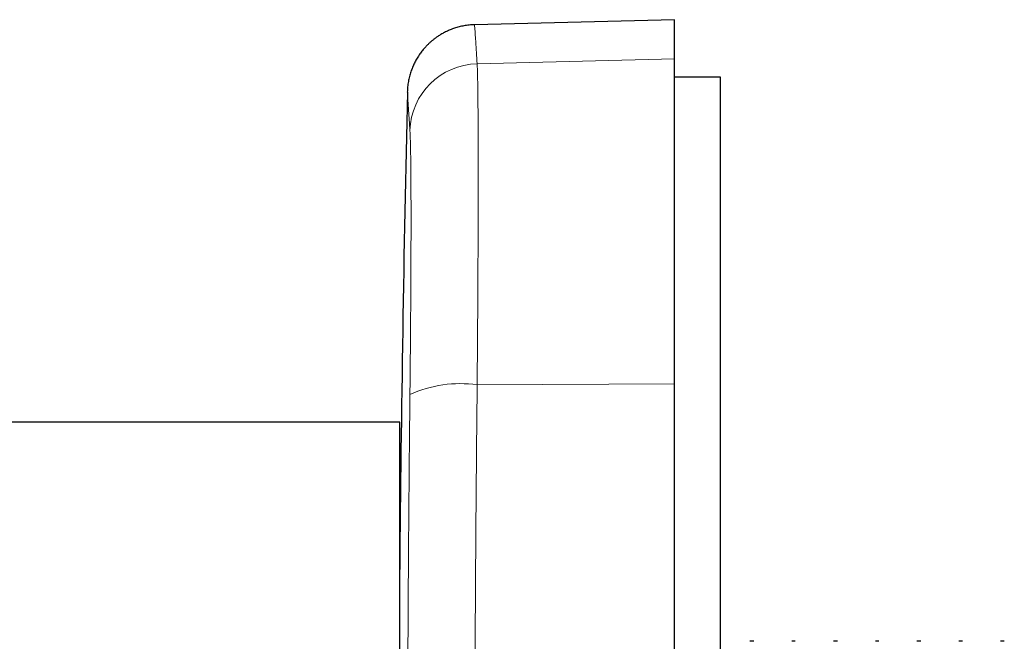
# Model space of a CAD drawing. Header units: millimetres. Extents: x 8 to 495, y 12 to 283.
# Tile 5 of 22: x 92 to 135, y 256 to 283. Entities that reach past the tile are written whole.
import ezdxf

# ---------------------------------------------------------------- set-up
doc = ezdxf.new("R2010")
doc.units = ezdxf.units.MM

msp = doc.modelspace()

# ---------------------------------------------------------------- linework, layer by layer
at = {"color": 7, "linetype": 'Continuous', "lineweight": 30}
for p, q in [((120.618, 283.5), (111.932, 283.272)), ((120.618, 281.801), (120.618, 283.5)), ((120.618, 267.665), (120.618, 281.801)), ((122.618, 281), (120.618, 281)), ((122.618, 211), (122.618, 281)), ((120.618, 224.335), (120.618, 267.665)), ((108.679, 266), (68.979, 266)), ((108.679, 246), (108.679, 266)), ((124.063, 256.478), (123.891, 256.478)), ((125.863, 256.478), (125.714, 256.478)), ((127.696, 256.478), (127.519, 256.478)), ((129.501, 256.478), (129.343, 256.478)), ((131.317, 256.478), (131.147, 256.478)), ((133.131, 256.478), (132.976, 256.478)), ((134.945, 256.478), (134.782, 256.478))]:
    msp.add_line(p, q, dxfattribs=at)
at = {"color": 8, "linetype": 'Continuous', "lineweight": 0}
for p, q in [((112.044, 281.579), (120.618, 281.801)), ((112.044, 267.63), (120.618, 267.665))]:
    msp.add_line(p, q, dxfattribs=at)
for centre, radius, start, end in [((112.11, 278.593), 2.988, 91.2611, 178.276), ((111.314, 262.401), 5.279, 82.0489, 114.5113)]:
    msp.add_arc(centre, radius, start, end, dxfattribs=at)
at = {"color": 7, "linetype": 'Continuous', "lineweight": 30}
msp.add_arc((1608.618, 246), 1500, 178.68779, 179.480338, dxfattribs=at)
msp.add_open_spline([(111.931, 283.282), (111.891, 283.28), (111.813, 283.277), (111.696, 283.267), (111.582, 283.253), (111.471, 283.235), (111.363, 283.213), (111.259, 283.188), (111.158, 283.16), (111.06, 283.129), (110.967, 283.096), (110.878, 283.062), (110.794, 283.026), (110.71, 282.987), (110.628, 282.946), (110.549, 282.904), (110.474, 282.861), (110.405, 282.818), (110.341, 282.777), (110.284, 282.737), (110.232, 282.7), (110.185, 282.665), (110.141, 282.63), (110.097, 282.594), (110.052, 282.556), (110.006, 282.516), (109.959, 282.473), (109.911, 282.427), (109.861, 282.377), (109.809, 282.323), (109.757, 282.265), (109.702, 282.2), (109.644, 282.128), (109.584, 282.049), (109.525, 281.965), (109.466, 281.875), (109.412, 281.785), (109.364, 281.698), (109.32, 281.612), (109.277, 281.523), (109.237, 281.431), (109.199, 281.335), (109.164, 281.236), (109.132, 281.133), (109.103, 281.028), (109.077, 280.92), (109.056, 280.81), (109.038, 280.698), (109.024, 280.584), (109.014, 280.468), (109.012, 280.39), (109.01, 280.351)], degree=3, knots=[0, 0, 0, 0, 0.026035, 0.051663, 0.07684, 0.101522, 0.125667, 0.149236, 0.172192, 0.1945, 0.216129, 0.23705, 0.257236, 0.276663, 0.297493, 0.317317, 0.336113, 0.353859, 0.37054, 0.38614, 0.399849, 0.412579, 0.424399, 0.436708, 0.450036, 0.463036, 0.476877, 0.491556, 0.507072, 0.52342, 0.540594, 0.558586, 0.579312, 0.601001, 0.623636, 0.647195, 0.671651, 0.692141, 0.713186, 0.734766, 0.756858, 0.77944, 0.802486, 0.825969, 0.849861, 0.874132, 0.898749, 0.923679, 0.948888, 0.974341, 1, 1, 1, 1], dxfattribs=at)
at = {"color": 8, "linetype": 'Continuous', "lineweight": 0}
for points, knots in [([(111.932, 283.272), (111.934, 283.235), (111.939, 283.159), (111.977, 282.594), (112.022, 281.918), (112.044, 281.579)], [0, 0, 0, 0, 0.333326, 0.666657, 1, 1, 1, 1]), ([(112.044, 281.579), (112.047, 281.518), (112.053, 281.396), (112.061, 281.131), (112.068, 280.807), (112.074, 280.418), (112.079, 279.97), (112.083, 279.462), (112.086, 278.897), (112.088, 278.276), (112.09, 277.604), (112.09, 276.882), (112.09, 276.113), (112.088, 275.299), (112.086, 274.446), (112.083, 273.555), (112.079, 272.63), (112.074, 271.675), (112.068, 270.694), (112.061, 269.69), (112.053, 268.668), (112.047, 267.976), (112.044, 267.63)], [0, 0, 0, 0, 0.049999, 0.099998, 0.149998, 0.199998, 0.249998, 0.299998, 0.349998, 0.399999, 0.449999, 0.5, 0.550001, 0.600001, 0.650002, 0.700002, 0.750002, 0.800002, 0.850002, 0.900002, 0.950001, 1, 1, 1, 1]), ([(109.124, 278.683), (109.119, 278.748), (109.111, 278.878), (109.098, 279.058), (109.087, 279.226), (109.076, 279.381), (109.067, 279.524), (109.059, 279.637), (109.053, 279.726), (109.049, 279.794), (109.044, 279.858), (109.04, 279.918), (109.037, 279.975), (109.033, 280.028), (109.03, 280.077), (109.026, 280.137), (109.021, 280.202), (109.017, 280.264), (109.014, 280.311), (109.012, 280.34), (109.011, 280.353), (109.011, 280.351), (109.011, 280.351)], [0, 0, 0, 0, 0.060262, 0.119996, 0.179252, 0.238085, 0.296549, 0.354706, 0.388858, 0.422937, 0.456957, 0.490931, 0.52555, 0.560341, 0.594992, 0.629522, 0.699689, 0.769582, 0.839361, 0.909191, 0.979238, 1, 1, 1, 1]), ([(109.124, 267.205), (109.125, 267.294), (109.127, 267.473), (109.129, 267.741), (109.132, 268.007), (109.135, 268.272), (109.137, 268.535), (109.14, 268.794), (109.142, 269.051), (109.144, 269.306), (109.146, 269.562), (109.148, 269.818), (109.15, 270.074), (109.152, 270.328), (109.154, 270.58), (109.156, 270.83), (109.158, 271.079), (109.159, 271.325), (109.161, 271.568), (109.162, 271.808), (109.163, 272.046), (109.164, 272.28), (109.166, 272.51), (109.167, 272.735), (109.167, 272.956), (109.168, 273.173), (109.169, 273.389), (109.17, 273.603), (109.17, 273.815), (109.171, 274.023), (109.171, 274.228), (109.171, 274.429), (109.171, 274.626), (109.171, 274.82), (109.171, 275.009), (109.171, 275.195), (109.171, 275.376), (109.171, 275.554), (109.17, 275.727), (109.17, 275.894), (109.169, 276.057), (109.168, 276.215), (109.167, 276.371), (109.167, 276.523), (109.166, 276.672), (109.164, 276.816), (109.163, 276.956), (109.162, 277.092), (109.161, 277.223), (109.159, 277.349), (109.158, 277.471), (109.156, 277.587), (109.154, 277.699), (109.152, 277.805), (109.15, 277.906), (109.148, 278.002), (109.146, 278.092), (109.144, 278.177), (109.142, 278.257), (109.14, 278.333), (109.137, 278.405), (109.135, 278.471), (109.132, 278.532), (109.129, 278.588), (109.127, 278.638), (109.125, 278.668), (109.124, 278.683)], [0, 0, 0, 0, 0.015685, 0.031367, 0.047047, 0.062729, 0.078413, 0.093822, 0.109236, 0.124658, 0.14009, 0.155848, 0.171618, 0.187404, 0.203206, 0.219026, 0.234865, 0.250726, 0.266533, 0.282317, 0.298078, 0.313817, 0.329537, 0.344958, 0.360362, 0.375751, 0.391125, 0.4068, 0.422462, 0.438114, 0.453756, 0.46939, 0.485018, 0.50064, 0.516245, 0.531848, 0.547451, 0.563053, 0.578658, 0.593987, 0.609319, 0.624658, 0.640002, 0.655669, 0.671344, 0.687031, 0.70273, 0.718442, 0.73417, 0.749913, 0.765638, 0.78135, 0.797051, 0.812742, 0.828425, 0.843822, 0.859214, 0.874603, 0.889991, 0.905692, 0.921396, 0.937103, 0.952815, 0.968534, 0.984261, 1, 1, 1, 1]), ([(112.044, 267.63), (112.027, 265.839), (111.992, 262.257), (111.958, 256.85), (111.937, 251.43), (111.93, 246), (111.937, 240.57), (111.958, 235.15), (111.992, 229.743), (112.027, 226.161), (112.044, 224.37)], [0, 0, 0, 0, 0.1250041, 0.2500047, 0.3750029, 0.5, 0.6249971, 0.7499953, 0.8749959, 1, 1, 1, 1]), ([(109.124, 224.795), (109.119, 225.218), (109.111, 226.06), (109.098, 227.319), (109.087, 228.57), (109.076, 229.813), (109.067, 231.05), (109.059, 232.114), (109.053, 233.007), (109.049, 233.73), (109.044, 234.451), (109.04, 235.177), (109.037, 235.908), (109.033, 236.645), (109.03, 237.381), (109.026, 238.369), (109.021, 239.606), (109.017, 241.094), (109.014, 242.58), (109.012, 244.068), (109.011, 245.559), (109.011, 247.051), (109.013, 248.541), (109.015, 250.028), (109.019, 251.514), (109.023, 253.004), (109.029, 254.5), (109.036, 255.996), (109.044, 257.484), (109.053, 258.923), (109.062, 260.319), (109.072, 261.68), (109.084, 263.048), (109.096, 264.425), (109.109, 265.812), (109.119, 266.739), (109.124, 267.205)], [0, 0, 0, 0, 0.030131, 0.059998, 0.089626, 0.119042, 0.148275, 0.177353, 0.194429, 0.211468, 0.228479, 0.245466, 0.262775, 0.280171, 0.297496, 0.314761, 0.349845, 0.384791, 0.419681, 0.454596, 0.489619, 0.524726, 0.559694, 0.594588, 0.629491, 0.664484, 0.699647, 0.735058, 0.770102, 0.804842, 0.836818, 0.868961, 0.901314, 0.933914, 0.966798, 1, 1, 1, 1])]:
    msp.add_open_spline(points, degree=3, knots=knots, dxfattribs=at)

doc.saveas('drawing.dxf')
